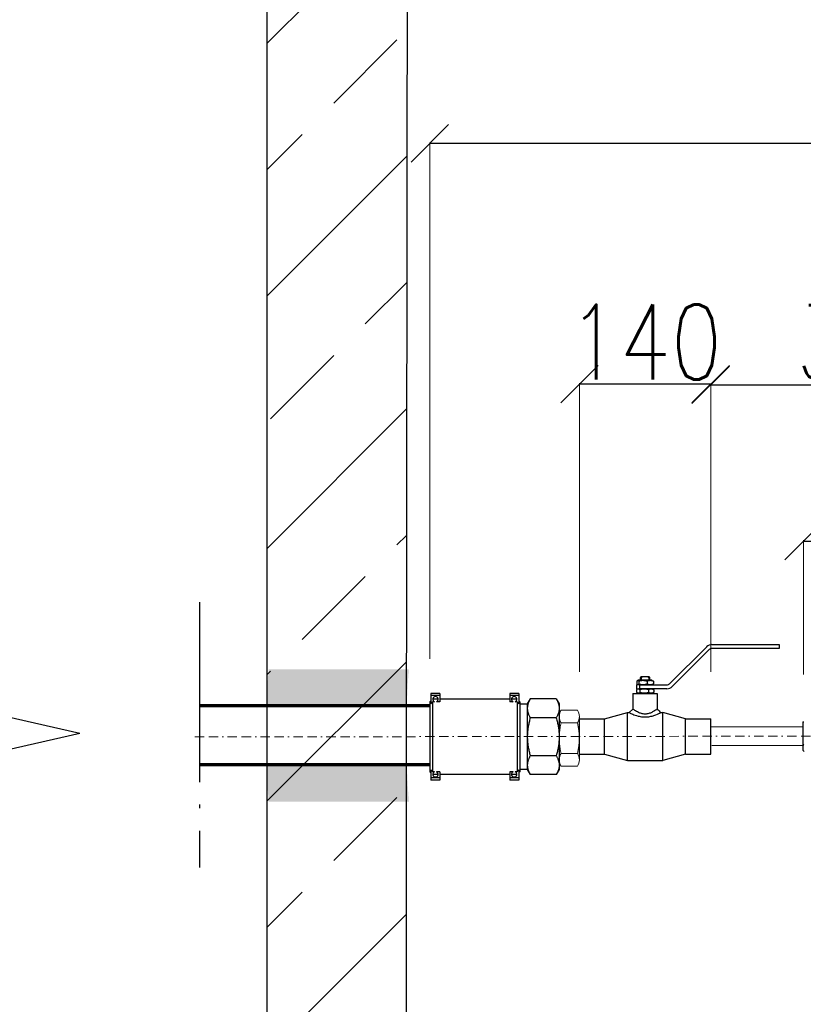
# Model space of a CAD drawing. Header units: millimetres. Extents: x 150273 to 195680, y -17536 to -5179.
# Tile 3 of 29: x 151813 to 152649, y -11132 to -10081. Entities that reach past the tile are written whole.
import ezdxf

# ---------------------------------------------------------------- set-up
doc = ezdxf.new("R2010")
doc.units = ezdxf.units.MM
for name, pattern in [('ACAD_ISO04W100', [30.5, 24, -3, 0.5, -3]), ('ACAD_ISO08W100', [36, 24, -3, 6, -3]), ('BORDER2', [0.875, 0.25, -0.125, 0.25, -0.125, 0, -0.125]), ('phl_thick', [0])]:
    doc.linetypes.add(name, pattern=pattern)
for name, color, linetype, lineweight in [('_tb_armatura', 3, 'Continuous', 30), ('_tb_wodociąg', 5, 'Continuous', 70), ('_tb_wymiar', 142, 'Continuous', 15), ('_tb_ściany', 7, 'Continuous', 30), ('Widoczne (ISO)', 7, 'Continuous', 25), ('łącznik', 2, 'Continuous', 35)]:
    doc.layers.add(name, color=color, linetype=linetype, lineweight=lineweight)
doc.layers.add('_TB_woda_Z', color=7, linetype='ACAD_ISO08W100', lineweight=30, true_color=0x003ffe)
doc.layers.add('projection', color=7, linetype='Continuous')
doc.styles.add('ROMANS', font='romans.shx', dxfattribs={"width": 0.8})
doc.styles.get("Standard").update_dxf_attribs({"font": 'times.ttf'})
doc.dimstyles.new('ISO-25', dxfattribs={"dimtxt": 70, "dimasz": 20, "dimexe": 1, "dimexo": 0.625, "dimgap": 20, "dimtad": 1, "dimdec": 0, "dimtxsty": 'Standard', "dimblk": 'ARCHTICK', "dimcen": 4, "dimclrd": 256, "dimclre": 256, "dimclrt": 256, "dimadec": 0, "dimazin": 0, "dimtfac": 1, "dimtdec": 0, "dimtmove": 0, "dimatfit": 3, "dimfxl": 1, "dimlwd": -1, "dimlwe": -1, "dimarcsym": 0})

# ---------------------------------------------------------------- blocks, each defined once
blk = doc.blocks.new('_Oblique')
at = {"layer": '_tb_ściany', "color": 0, "lineweight": -2}
blk.add_line((-0.5, -0.5), (0.5, 0.5), dxfattribs=at)
blk = doc.blocks.new('*D14')
at = {"layer": '_tb_wymiar', "lineweight": 15, "transparency": 16777216}
for p, q in [((150608.8, -10844.6), (150600, -10844.6)), ((152176.8, -11676.2), (150600, -11676.2))]:
    blk.add_line(p, q, dxfattribs=at)
at = {"layer": '_tb_wymiar', "lineweight": 25, "transparency": 16777216}
blk.add_line((150601, -10844.6), (150601, -11676.2), dxfattribs=at)
at = {"layer": 'Defpoints', "color": 0, "transparency": 16777216}
for p in [(150658.8, -10844.6), (150601, -11676.2), (152226.8, -11676.2)]:
    blk.add_point(p, dxfattribs=at)
at = {"layer": '_tb_wymiar', "lineweight": 25, "transparency": 16777216, "xscale": 40, "yscale": 40, "zscale": 40}
for p, rotation in [((150601, -10844.6), 90), ((150601, -11676.2), 270)]:
    blk.add_blockref('_Oblique', p, dxfattribs=dict(at, rotation=rotation))
at = {"layer": '_tb_wymiar', "lineweight": 20, "ltscale": 3, "transparency": 16777216, "insert": (150556, -11260.4), "char_height": 80, "attachment_point": 5, "rotation": 90, "style": 'ROMANS'}
blk.add_mtext('~800', dxfattribs=at)
blk = doc.blocks.new('_ArchTick')
at = {"layer": '_tb_armatura', "color": 0, "const_width": 0.15}
blk.add_lwpolyline([(-0.5, -0.5), (0.5, 0.5)], dxfattribs=at)
blk = doc.blocks.new('A$C6397367A')
at = {"layer": 'projection', "color": 7, "linetype": 'phl_thick'}
for p, q in [((0, 81.306831), (3.126074, 86.721351)), ((1.533461, 83.563526), (1.803418, 84.174335)), ((1.803418, 84.174335), (2.096972, 84.79446)), ((2.096972, 84.79446), (2.414767, 85.424934)), ((2.414767, 85.424934), (2.757529, 86.066852)), ((2.757529, 86.066852), (3.126074, 86.721351)), ((3.126074, 86.721351), (30.873926, 86.721351)), ((31.204906, 86.135135), (30.873926, 86.721351)), ((34, 81.306831), (30.873926, 86.721351)), ((31.515175, 85.559089), (31.204906, 86.135135)), ((31.805323, 84.992389), (31.515175, 85.559089)), ((32.075893, 84.434246), (31.805323, 84.992389)), ((32.327362, 83.883907), (32.075893, 84.434246)), ((42, 83.556831), (43.000011, 84.556842)), ((43, 92.613662), (52.669998, 92.613662)), ((43, 90.162532), (43, 92.613662)), ((43, 90.162532), (52.669998, 90.162532)), ((43, 81.492942), (43, 90.162532)), ((45.110806, 86.556831), (50.889217, 86.556831)), ((52.669998, 90.162532), (52.669998, 92.613662)), ((52.669998, 83.657367), (52.669998, 90.162532)), ((52.67001, 86.556831), (127.330009, 86.556831)), ((127.330002, 92.613662), (137, 92.613662)), ((127.330002, 83.657367), (127.330002, 92.613662)), ((127.330002, 90.162532), (137, 90.162532)), ((129.110809, 86.556831), (134.889221, 86.556831)), ((137, 81.492942), (137, 92.613662)), ((138, 83.556831), (137.000015, 84.55682)), ((0, 11.306831), (0, 81.306831)), ((0, 76.617719), (0.010772, 77.189195)), ((0.00961, 76.077942), (0, 76.617719)), ((0.038306, 75.539667), (0.00961, 76.077942)), ((0.010772, 77.189195), (0.042929, 77.759037)), ((0.085929, 75.002128), (0.038306, 75.539667)), ((0.042929, 77.759037), (0.09629, 78.328151)), ((0.152375, 74.464576), (0.085929, 75.002128)), ((0.09629, 78.328151), (0.170738, 78.89743)), ((0.237591, 73.926263), (0.152375, 74.464576)), ((0.170738, 78.89743), (0.266226, 79.467754)), ((0.341579, 73.386453), (0.237591, 73.926263)), ((0.266226, 79.467754), (0.382771, 80.040004)), ((0.382771, 80.040004), (0.520457, 80.615055)), ((0.520457, 80.615055), (0.67943, 81.193782)), ((0.67943, 81.193782), (0.859904, 81.777084)), ((0.859904, 81.777084), (1.062157, 82.365856)), ((1.062157, 82.365856), (1.286538, 82.961021)), ((1.286538, 82.961021), (1.533461, 83.563526)), ((32.560162, 83.340637), (32.327362, 83.883907)), ((32.774677, 82.803726), (32.560162, 83.340637)), ((32.971237, 82.272491), (32.774677, 82.803726)), ((33.150135, 81.746254), (32.971237, 82.272491)), ((33.311611, 81.224361), (33.150135, 81.746254)), ((33.45586, 80.706165), (33.311611, 81.224361)), ((33.58305, 80.191024), (33.45586, 80.706165)), ((33.693291, 79.678314), (33.58305, 80.191024)), ((33.58305, 73.044414), (33.693291, 73.557127)), ((33.786652, 79.1674), (33.693291, 79.678314)), ((33.693291, 73.557127), (33.786652, 74.06804)), ((33.863174, 78.657657), (33.786652, 79.1674)), ((33.786652, 74.06804), (33.863174, 74.577783)), ((33.922844, 78.148454), (33.863174, 78.657657)), ((33.863174, 74.577783), (33.922844, 75.086984)), ((33.965607, 77.63916), (33.922844, 78.148454)), ((33.922844, 75.086984), (33.965607, 75.596279)), ((33.991375, 77.129133), (33.965607, 77.63916)), ((33.965607, 75.596279), (33.991375, 76.106308)), ((34, 76.617719), (33.991375, 77.129133)), ((33.991375, 76.106308), (34, 76.617719)), ((34, 11.306831), (34, 81.306831)), ((34, 81.156829), (42, 81.156829)), ((42, 9.056831), (42, 83.556831)), ((43, 81.492942), (43.278473, 81.795463)), ((43.278473, 81.795463), (43.559315, 82.100166)), ((43.559315, 82.100166), (43.842552, 82.407074)), ((43.842552, 82.407074), (44.128212, 82.71622)), ((44.128212, 82.71622), (44.416325, 83.027629)), ((44.416325, 83.027629), (44.706909, 83.341335)), ((44.706909, 83.341335), (45, 83.657367)), ((45, 83.657367), (46.820873, 83.657367)), ((45, 8.956295), (45, 83.657367)), ((49.179127, 83.657367), (52.669998, 83.657367)), ((127.330002, 83.657367), (130.820877, 83.657367)), ((133.179123, 83.657367), (135, 83.657367)), ((135.293091, 83.341335), (135, 83.657367)), ((135, 8.956295), (135, 83.657367)), ((135.583679, 83.027629), (135.293091, 83.341335)), ((135.87178, 82.71622), (135.583679, 83.027629)), ((136.157455, 82.407074), (135.87178, 82.71622)), ((136.440689, 82.100166), (136.157455, 82.407074)), ((136.721527, 81.795463), (136.440689, 82.100166)), ((137, 81.492942), (136.721527, 81.795463)), ((138, 9.056831), (138, 83.556831)), ((0.464393, 72.844406), (0.341579, 73.386453)), ((0.606135, 72.299381), (0.464393, 72.844406)), ((0.766963, 71.750635), (0.606135, 72.299381)), ((0.947086, 71.19741), (0.766963, 71.750635)), ((1.146766, 70.638942), (0.947086, 71.19741)), ((1.366318, 70.074445), (1.146766, 70.638942)), ((1.606116, 69.50312), (1.366318, 70.074445)), ((1.866592, 68.924141), (1.606116, 69.50312)), ((2.148236, 68.33665), (1.866592, 68.924141)), ((1.924108, 61.939883), (2.194677, 63.056165)), ((2.451604, 67.739767), (2.148236, 68.33665)), ((2.194677, 63.056165), (2.484826, 64.189567)), ((2.777319, 67.132566), (2.451604, 67.739767)), ((2.484826, 64.189567), (2.795094, 65.341661)), ((3.126074, 66.514091), (2.777319, 67.132566)), ((2.795094, 65.341661), (3.126074, 66.514091)), ((3.126074, 66.514091), (30.873926, 66.514091)), ((30.873926, 66.514091), (31.204906, 67.100305)), ((31.204906, 65.341661), (30.873926, 66.514091)), ((31.204906, 67.100305), (31.515175, 67.676353)), ((31.515175, 64.189567), (31.204906, 65.341661)), ((31.515175, 67.676353), (31.805323, 68.243053)), ((31.805323, 63.056165), (31.515175, 64.189567)), ((31.805323, 68.243053), (32.075893, 68.801195)), ((32.075893, 61.939883), (31.805323, 63.056165)), ((32.075893, 68.801195), (32.327362, 69.351534)), ((32.327362, 69.351534), (32.560162, 69.894804)), ((32.560162, 69.894804), (32.774677, 70.431713)), ((32.774677, 70.431713), (32.971237, 70.962949)), ((32.971237, 70.962949), (33.150135, 71.489187)), ((33.150135, 71.489187), (33.311611, 72.011079)), ((33.311611, 72.011079), (33.45586, 72.529276)), ((33.45586, 72.529276), (33.58305, 73.044414)), ((0.306711, 52.428019), (0.41695, 53.453442)), ((0.41695, 53.453442), (0.544138, 54.483719)), ((0.544138, 54.483719), (0.688391, 55.520113)), ((0.688391, 55.520113), (0.849865, 56.5639)), ((0.849865, 56.5639), (1.028761, 57.616372)), ((1.028761, 57.616372), (1.225323, 58.678845)), ((1.225323, 58.678845), (1.439837, 59.752663)), ((1.439837, 59.752663), (1.672639, 60.839203)), ((1.672639, 60.839203), (1.924108, 61.939883)), ((32.327362, 60.839203), (32.075893, 61.939883)), ((32.560162, 59.752663), (32.327362, 60.839203)), ((32.774677, 58.678845), (32.560162, 59.752663)), ((32.971237, 57.616372), (32.774677, 58.678845)), ((33.150135, 56.5639), (32.971237, 57.616372)), ((33.311611, 55.520113), (33.150135, 56.5639)), ((33.45586, 54.483719), (33.311611, 55.520113)), ((33.58305, 53.453442), (33.45586, 54.483719)), ((33.693291, 52.428019), (33.58305, 53.453442)), ((0, 46.306831), (0.008627, 47.329656)), ((0.008627, 45.284006), (0, 46.306831)), ((0.008627, 47.329656), (0.034392, 48.349712)), ((0.034392, 44.26395), (0.008627, 45.284006)), ((0.034392, 48.349712), (0.077157, 49.368301)), ((0.077157, 43.245361), (0.034392, 44.26395)), ((0.077157, 49.368301), (0.136825, 50.386705)), ((0.136825, 42.226957), (0.077157, 43.245361)), ((0.136825, 50.386705), (0.213347, 51.406191)), ((0.213347, 41.207471), (0.136825, 42.226957)), ((0.213347, 51.406191), (0.306711, 52.428019)), ((33.786652, 51.406191), (33.693291, 52.428019)), ((33.863174, 50.386705), (33.786652, 51.406191)), ((33.786652, 41.207471), (33.863174, 42.226957)), ((33.922844, 49.368301), (33.863174, 50.386705)), ((33.863174, 42.226957), (33.922844, 43.245361)), ((33.965607, 48.349712), (33.922844, 49.368301)), ((33.922844, 43.245361), (33.965607, 44.26395)), ((33.991375, 47.329656), (33.965607, 48.349712)), ((33.965607, 44.26395), (33.991375, 45.284006)), ((34, 46.306831), (33.991375, 47.329656)), ((33.991375, 45.284006), (34, 46.306831)), ((0.306711, 40.185643), (0.213347, 41.207471)), ((0.41695, 39.16022), (0.306711, 40.185643)), ((0.544138, 38.129943), (0.41695, 39.16022)), ((0.688391, 37.093549), (0.544138, 38.129943)), ((0.849865, 36.049762), (0.688391, 37.093549)), ((1.028761, 34.99729), (0.849865, 36.049762)), ((1.225323, 33.934817), (1.028761, 34.99729)), ((1.439837, 32.860999), (1.225323, 33.934817)), ((1.672639, 31.774459), (1.439837, 32.860999)), ((1.924108, 30.673779), (1.672639, 31.774459)), ((32.075893, 30.673779), (32.327362, 31.774459)), ((32.327362, 31.774459), (32.560162, 32.860999)), ((32.560162, 32.860999), (32.774677, 33.934817)), ((32.774677, 33.934817), (32.971237, 34.99729)), ((32.971237, 34.99729), (33.150135, 36.049762)), ((33.150135, 36.049762), (33.311611, 37.093549)), ((33.311611, 37.093549), (33.45586, 38.129943)), ((33.45586, 38.129943), (33.58305, 39.16022)), ((33.58305, 39.16022), (33.693291, 40.185643)), ((33.693291, 40.185643), (33.786652, 41.207471)), ((0.688391, 20.602583), (0.849865, 21.124475)), ((0.849865, 21.124475), (1.028761, 21.650713)), ((1.028761, 21.650713), (1.225323, 22.181949)), ((1.225323, 22.181949), (1.439837, 22.718858)), ((1.439837, 22.718858), (1.672639, 23.262128)), ((1.672639, 23.262128), (1.924108, 23.812467)), ((2.194677, 29.557497), (1.924108, 30.673779)), ((1.924108, 23.812467), (2.194677, 24.370609)), ((2.484826, 28.424095), (2.194677, 29.557497)), ((2.194677, 24.370609), (2.484826, 24.937309)), ((2.795094, 27.272001), (2.484826, 28.424095)), ((2.484826, 24.937309), (2.795094, 25.513357)), ((3.126074, 26.099571), (2.795094, 27.272001)), ((2.795094, 25.513357), (3.126074, 26.099571)), ((3.126074, 26.099571), (30.873926, 26.099571)), ((30.873926, 26.099571), (31.204906, 27.272001)), ((31.222681, 25.481096), (30.873926, 26.099571)), ((31.204906, 27.272001), (31.515175, 28.424095)), ((31.548395, 24.873895), (31.222681, 25.481096)), ((31.515175, 28.424095), (31.805323, 29.557497)), ((31.851765, 24.277012), (31.548395, 24.873895)), ((31.805323, 29.557497), (32.075893, 30.673779)), ((32.133408, 23.689521), (31.851765, 24.277012)), ((32.393883, 23.110542), (32.133408, 23.689521)), ((32.633682, 22.539217), (32.393883, 23.110542)), ((32.853233, 21.97472), (32.633682, 22.539217)), ((33.052914, 21.416252), (32.853233, 21.97472)), ((33.233036, 20.863027), (33.052914, 21.416252)), ((0, 15.995943), (0.008627, 16.507354)), ((0.008627, 15.484529), (0, 15.995943)), ((3.126074, 5.892311), (0, 11.306831)), ((0.008627, 16.507354), (0.034392, 17.017383)), ((0.034392, 14.974502), (0.008627, 15.484529)), ((0.034392, 17.017383), (0.077157, 17.526678)), ((0.077157, 14.465208), (0.034392, 14.974502)), ((0.077157, 17.526678), (0.136825, 18.035879)), ((0.136825, 13.956005), (0.077157, 14.465208)), ((0.136825, 18.035879), (0.213347, 18.545622)), ((0.213347, 13.446262), (0.136825, 13.956005)), ((0.213347, 18.545622), (0.306711, 19.056535)), ((0.306711, 12.935348), (0.213347, 13.446262)), ((0.306711, 19.056535), (0.41695, 19.569248)), ((0.41695, 12.422638), (0.306711, 12.935348)), ((0.41695, 19.569248), (0.544138, 20.084386)), ((0.544138, 11.907497), (0.41695, 12.422638)), ((0.544138, 20.084386), (0.688391, 20.602583)), ((0.688391, 11.389301), (0.544138, 11.907497)), ((0.849865, 10.867408), (0.688391, 11.389301)), ((1.028761, 10.341171), (0.849865, 10.867408)), ((30.873926, 5.892311), (34, 11.306831)), ((32.937843, 10.247806), (33.140095, 10.836578)), ((33.140095, 10.836578), (33.320568, 11.41988)), ((33.393864, 20.314281), (33.233036, 20.863027)), ((33.320568, 11.41988), (33.479542, 11.998607)), ((33.535606, 19.769256), (33.393864, 20.314281)), ((33.479542, 11.998607), (33.617229, 12.573658)), ((33.658421, 19.227209), (33.535606, 19.769256)), ((33.617229, 12.573658), (33.733772, 13.145908)), ((33.762409, 18.687399), (33.658421, 19.227209)), ((33.733772, 13.145908), (33.829262, 13.716232)), ((33.847626, 18.149086), (33.762409, 18.687399)), ((33.829262, 13.716232), (33.903709, 14.285511)), ((33.91407, 17.611534), (33.847626, 18.149086)), ((33.903709, 14.285511), (33.957069, 14.854625)), ((33.961693, 17.073995), (33.91407, 17.611534)), ((33.957069, 14.854625), (33.989227, 15.424467)), ((33.990391, 16.53572), (33.961693, 17.073995)), ((33.989227, 15.424467), (34, 15.995943)), ((34, 15.995943), (33.990391, 16.53572)), ((34, 11.456833), (42, 11.456833)), ((43.278473, 10.818199), (43, 11.12072)), ((43, 0), (43, 11.12072)), ((43.559315, 10.513496), (43.278473, 10.818199)), ((43.842552, 10.206588), (43.559315, 10.513496)), ((136.157455, 10.206588), (136.440689, 10.513496)), ((136.440689, 10.513496), (136.721527, 10.818199)), ((136.721527, 10.818199), (137, 11.12072)), ((137, 2.45113), (137, 11.12072)), ((1.225323, 9.809936), (1.028761, 10.341171)), ((1.439837, 9.273025), (1.225323, 9.809936)), ((1.672639, 8.729755), (1.439837, 9.273025)), ((1.924108, 8.179416), (1.672639, 8.729755)), ((2.194677, 7.621273), (1.924108, 8.179416)), ((2.484826, 7.054573), (2.194677, 7.621273)), ((2.795094, 6.478527), (2.484826, 7.054573)), ((3.126074, 5.892311), (2.795094, 6.478527)), ((3.126074, 5.892311), (30.873926, 5.892311)), ((30.873926, 5.892311), (31.242472, 6.54681)), ((31.242472, 6.54681), (31.585234, 7.188728)), ((31.585234, 7.188728), (31.903028, 7.819202)), ((31.903028, 7.819202), (32.196583, 8.439327)), ((32.196583, 8.439327), (32.466537, 9.050136)), ((32.466537, 9.050136), (32.713463, 9.652641)), ((32.713463, 9.652641), (32.937843, 10.247806)), ((43.000011, 8.05682), (42, 9.056831)), ((43, 2.45113), (52.669998, 2.45113)), ((43, 0), (52.669998, 0)), ((44.128212, 9.897442), (43.842552, 10.206588)), ((44.416325, 9.586033), (44.128212, 9.897442)), ((44.706909, 9.272327), (44.416325, 9.586033)), ((45, 8.956295), (44.706909, 9.272327)), ((45, 8.956295), (46.820873, 8.956295)), ((45.110809, 6.056831), (50.889214, 6.056831)), ((49.179127, 8.956295), (52.669998, 8.956295)), ((52.669998, 0), (52.669998, 8.956295)), ((52.67001, 6.056831), (127.330009, 6.056831)), ((127.330002, 8.956295), (130.820877, 8.956295)), ((127.330002, 2.45113), (127.330002, 8.956295)), ((127.330002, 2.45113), (137, 2.45113)), ((127.330002, 0), (127.330002, 2.45113)), ((127.330002, 0), (137, 0)), ((127.330002, 0), (137, 0)), ((129.110809, 6.056831), (134.889221, 6.056831)), ((133.179123, 8.956295), (135, 8.956295)), ((135, 8.956295), (135.293091, 9.272327)), ((135.293091, 9.272327), (135.583679, 9.586033)), ((135.583679, 9.586033), (135.87178, 9.897442)), ((135.87178, 9.897442), (136.157455, 10.206588)), ((137, 0), (137, 2.45113)), ((137.000015, 8.056842), (138, 9.056831))]:
    blk.add_line(p, q, dxfattribs=at)
for centre, start, end in [((48, 86.306831), 293.991147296, 246.008852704), ((132, 86.306831), 293.99107844, 246.00892156), ((48, 6.306831), 113.991147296, 66.008852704), ((132, 6.306831), 113.99107844, 66.00892156)]:
    blk.add_arc(centre, 2.9, start, end, dxfattribs=at)
blk = doc.blocks.new('A$C63907B3A')
at = {"layer": 'łącznik', "lineweight": 20}
for p, q in [((19.5, 55), (2.1, 55)), ((0, 1), (0, 48.1)), ((21.6, 1.4), (21.6, 48.6)), ((2.1, 41.3), (19.5, 41.3)), ((2.1, 8.8), (19.5, 8.8)), ((2.1, -5), (19.5, -5))]:
    blk.add_line(p, q, dxfattribs=at)
for centre, radius, start, end in [((12.2, 48.1), 12.2, 145.5615, 214.4385), ((9.5, 48.1), 12.1, 325.43, 34.57), ((63, 25), 63, 165.0597, 194.9403), ((-41.4, 25), 63, 345.0597, 14.9403), ((12.2, 1.9), 12.2, 145.5615, 214.4385), ((9.5, 1.9), 12.1, 325.43, 34.57)]:
    blk.add_arc(centre, radius, start, end, dxfattribs=at)
blk = doc.blocks.new('A$C655DC0CE')
at = {"color": 7, "linetype": 'Continuous'}
for p, q in [((190.4, 52.3), (190.3, 52.4)), ((190.4, 21.5), (190.4, 52.3)), ((190.4, 21.5), (189.5, 20.6))]:
    blk.add_line(p, q, dxfattribs=at)
blk.add_arc((398, 41), 208, 183.4831, 183.899, dxfattribs=at)
at = {"color": 9, "linetype": 'Continuous'}
for points, start_tangent, end_tangent in [([(190.4, 28.4), (190.3, 31.2), (190.3, 34.3), (190.2, 37.5), (190.1, 40.6), (190, 43.6), (190, 46.3), (189.9, 48.6), (189.8, 50.4), (189.7, 51.6), (189.6, 52.2), (189.6, 52.2)], (-0.685948, 23.790143), (-16.431263, -13.926707)), ([(190.4, 49.3), (190.4, 50.3)], (-0.041965, 1.027335), (-0.052012, 1.031006))]:
    blk.add_spline(points, degree=3, dxfattribs=dict(at, start_tangent=start_tangent, end_tangent=end_tangent))
at = {"color": 7, "linetype": 'Continuous', "start_tangent": (-0.05673, 1.809178), "end_tangent": (0.139837, 1.985211)}
blk.add_spline([(190.4, 50.4), (190.4, 51.5), (190.3, 52.2)], degree=3, dxfattribs=at)
blk = doc.blocks.new('A$C0D0760F2')
at = {"linetype": 'ByBlock', "ltscale": 8}
for points in [[(141.4, 139), (44.4, 161), (44.4, 139)], [(44.4, 139), (-369, 139)], [(141.4, 139), (44.4, 116.9), (44.4, 139)]]:
    blk.add_lwpolyline(points, dxfattribs=at)
blk = doc.blocks.new('*D46')
at = {"layer": '_tb_wymiar', "lineweight": 15, "transparency": 16777216}
for p, q in [((152550.2, -10776.8), (152550.2, -10469.7)), ((152897.1, -10776.8), (152897.1, -10469.7))]:
    blk.add_line(p, q, dxfattribs=at)
at = {"layer": '_tb_wymiar', "lineweight": 25, "transparency": 16777216}
blk.add_line((152550.2, -10470.7), (152897.1, -10470.7), dxfattribs=at)
at = {"layer": 'Defpoints', "color": 0, "transparency": 16777216}
for p in [(152897.1, -10470.7), (152550.2, -10826.8), (152897.1, -10826.8)]:
    blk.add_point(p, dxfattribs=at)
at = {"layer": '_tb_wymiar', "lineweight": 25, "transparency": 16777216, "xscale": 40, "yscale": 40, "zscale": 40, "rotation": 180}
blk.add_blockref('_Oblique', (152550.2, -10470.7), dxfattribs=at)
at = {"layer": '_tb_wymiar', "lineweight": 25, "transparency": 16777216, "xscale": 40, "yscale": 40, "zscale": 40}
blk.add_blockref('_Oblique', (152897.1, -10470.7), dxfattribs=at)
at = {"layer": '_tb_wymiar', "lineweight": 20, "ltscale": 3, "transparency": 16777216, "insert": (152723.6, -10425.7), "char_height": 80, "attachment_point": 5, "style": 'ROMANS'}
blk.add_mtext('350', dxfattribs=at)
blk = doc.blocks.new('*D47')
at = {"layer": '_tb_wymiar', "lineweight": 15, "transparency": 16777216}
for p, q in [((152649.1, -10779.8), (152649.1, -10636.4)), ((152838.5, -10786.1), (152838.5, -10636.4))]:
    blk.add_line(p, q, dxfattribs=at)
at = {"layer": '_tb_wymiar', "lineweight": 25, "transparency": 16777216}
blk.add_line((152649.1, -10637.4), (152838.5, -10637.4), dxfattribs=at)
at = {"layer": 'Defpoints', "color": 0, "transparency": 16777216}
for p in [(152838.5, -10637.4), (152649.1, -10829.8), (152838.5, -10836.1)]:
    blk.add_point(p, dxfattribs=at)
at = {"layer": '_tb_wymiar', "lineweight": 25, "transparency": 16777216, "xscale": 40, "yscale": 40, "zscale": 40, "rotation": 180}
blk.add_blockref('_Oblique', (152649.1, -10637.4), dxfattribs=at)
at = {"layer": '_tb_wymiar', "lineweight": 25, "transparency": 16777216, "xscale": 40, "yscale": 40, "zscale": 40}
blk.add_blockref('_Oblique', (152838.5, -10637.4), dxfattribs=at)
at = {"layer": '_tb_wymiar', "lineweight": 20, "ltscale": 3, "transparency": 16777216, "insert": (152743.8, -10592.4), "char_height": 80, "attachment_point": 5, "style": 'ROMANS'}
blk.add_mtext('190', dxfattribs=at)
blk = doc.blocks.new('*D48')
at = {"layer": '_tb_wymiar', "lineweight": 15, "transparency": 16777216}
for p, q in [((152250.6, -10763.1), (152250.6, -10212)), ((153399.7, -10761.6), (153399.7, -10212))]:
    blk.add_line(p, q, dxfattribs=at)
at = {"layer": '_tb_wymiar', "lineweight": 25, "transparency": 16777216}
blk.add_line((152250.6, -10213), (153399.7, -10213), dxfattribs=at)
at = {"layer": 'Defpoints', "color": 0, "transparency": 16777216}
for p in [(153399.7, -10213), (152250.6, -10813.1), (153399.7, -10811.6)]:
    blk.add_point(p, dxfattribs=at)
at = {"layer": '_tb_wymiar', "lineweight": 25, "transparency": 16777216, "xscale": 40, "yscale": 40, "zscale": 40, "rotation": 180}
blk.add_blockref('_Oblique', (152250.6, -10213), dxfattribs=at)
at = {"layer": '_tb_wymiar', "lineweight": 25, "transparency": 16777216, "xscale": 40, "yscale": 40, "zscale": 40}
blk.add_blockref('_Oblique', (153399.7, -10213), dxfattribs=at)
at = {"layer": '_tb_wymiar', "lineweight": 20, "ltscale": 3, "transparency": 16777216, "insert": (152825.2, -10168), "char_height": 80, "attachment_point": 5, "style": 'ROMANS'}
blk.add_mtext('1150', dxfattribs=at)
blk = doc.blocks.new('A$C655DC540')
at = {"layer": 'Widoczne (ISO)'}
for p, q in [((96.2, 81.7), (135.7, 121.2)), ((138.5, 118.3), (99, 78.8)), ((141.3, 123.5), (203, 123.5)), ((203, 119.5), (141.3, 119.5)), ((203, 123.5), (213, 123.5)), ((213, 119.5), (203, 119.5)), ((213, 123.5), (213, 119.5)), ((61.1, 84.4), (61.1, 81.6)), ((62.7, 85.5), (61.8, 85)), ((77.3, 85.5), (62.7, 85.5)), ((63.3, 84.4), (63.3, 81.6)), ((66, 89.5), (65, 88.5)), ((66.1, 88.5), (65, 88.5)), ((65, 85.5), (65, 88.5)), ((66, 89.5), (67.5, 89.5)), ((66.1, 85.5), (66.1, 88.5)), ((67.5, 89.5), (72.5, 89.5)), ((72.2, 84.4), (72.2, 81.6)), ((72.5, 89.5), (74, 89.5)), ((75, 88.5), (73.9, 88.5)), ((73.9, 88.5), (73.9, 85.5)), ((74, 89.5), (75, 88.5)), ((75, 85.5), (75, 88.5)), ((77.3, 85.5), (78.2, 85)), ((78.9, 84.4), (78.9, 81.6)), ((60.8, 75.4), (60.8, 72.6)), ((64, 80.5), (61, 80.5)), ((61, 80.5), (61, 76.5)), ((61, 76.5), (64, 76.5)), ((62.7, 76.5), (61.3, 75.7)), ((62.7, 80.5), (61.8, 81)), ((64, 80.5), (64, 76.5)), ((64, 80.5), (93.3, 80.5)), ((93.3, 76.5), (64, 76.5)), ((64.5, 75.4), (64.5, 72.6)), ((73.7, 75.4), (73.7, 72.6)), ((77.3, 80.5), (78.2, 81)), ((77.3, 76.5), (78.7, 75.7)), ((79.2, 75.4), (79.2, 72.6)), ((57, 71.5), (83, 71.5)), ((57, 71.5), (57, 54.8)), ((62.7, 71.5), (61.3, 72.3)), ((77.3, 71.5), (78.7, 72.3)), ((83, 71.5), (83, 54.8)), ((53.2, 51), (57, 54.8)), ((0, 6.5), (0, 44.5)), ((0, 44.5), (26.8, 44.5)), ((26.8, 44.5), (51.1, 51)), ((26.8, 6.5), (26.8, 44.5)), ((51.1, 0), (51.1, 51)), ((51.1, 51), (53.2, 51)), ((86.8, 51), (89, 51)), ((89, 0), (89, 51)), ((113.2, 44.5), (89, 51)), ((113.2, 6.5), (113.2, 44.5)), ((113.2, 44.5), (140, 44.5)), ((140, 6.5), (140, 44.5)), ((0, 6.5), (26.8, 6.5)), ((26.8, 6.5), (51.1, 0)), ((51.1, 0), (89, 0)), ((113.2, 6.5), (89, 0)), ((113.2, 6.5), (140, 6.5))]:
    blk.add_line(p, q, dxfattribs=at)
for centre, radius, start, end in [((141.3, 115.5), 8, 90, 135), ((141.3, 115.5), 4, 90, 135), ((93.3, 84.5), 4, 270, 315), ((93.3, 84.5), 8, 270, 315)]:
    blk.add_arc(centre, radius, start, end, dxfattribs=at)
for points, weights in [([(63.3, 84.4), (62.2, 85.7), (61.1, 84.4)], [1, 1.15470053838, 1]), ([(72.2, 84.4), (67.7, 85.7), (63.3, 84.4)], [1, 1.15470053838, 1]), ([(66.1, 88.5), (66.9, 89.1), (67.5, 89.5)], [1, 1.01243520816, 1]), ([(78.9, 84.4), (75.5, 85.7), (72.2, 84.4)], [1, 1.15470053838, 1]), ([(72.5, 89.5), (73.1, 89.1), (73.9, 88.5)], [1, 1.01243520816, 1]), ([(78.2, 85), (78.5, 84.8), (78.9, 84.4)], [1.06226036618, 1.04318584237, 1]), ([(64.5, 75.4), (62.7, 76.7), (60.8, 75.4)], [1, 1.15470053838, 1]), ([(61.1, 81.6), (62.2, 80.3), (63.3, 81.6)], [1, 1.15470053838, 1]), ([(63.3, 81.6), (67.7, 80.3), (72.2, 81.6)], [1, 1.15470053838, 1]), ([(73.7, 75.4), (69.1, 76.7), (64.5, 75.4)], [1, 1.15470053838, 1]), ([(72.2, 81.6), (75.5, 80.3), (78.9, 81.6)], [1, 1.15470053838, 1]), ([(79.2, 75.4), (76.4, 76.7), (73.7, 75.4)], [1, 1.15470053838, 1]), ([(78.9, 81.6), (78.5, 81.2), (78.2, 81)], [1, 1.04318584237, 1.06226036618]), ([(78.7, 75.7), (79, 75.5), (79.2, 75.4)], [1.02999118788, 1.01682558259, 1]), ([(60.8, 72.6), (62.7, 71.3), (64.5, 72.6)], [1, 1.15470053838, 1]), ([(64.5, 72.6), (69.1, 71.3), (73.7, 72.6)], [1, 1.15470053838, 1]), ([(73.7, 72.6), (76.4, 71.3), (79.2, 72.6)], [1, 1.15470053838, 1]), ([(79.2, 72.6), (79, 72.5), (78.7, 72.3)], [1, 1.01682558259, 1.02999118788])]:
    blk.add_rational_spline(points, weights, degree=2, dxfattribs=at)
for points, knots in [([(83, 54.8), (83, 54.8), (82.9, 54.7), (82.7, 54.5), (82.1, 54.1), (80.7, 53.1), (78.8, 52), (77.9, 51.5), (76.8, 51), (75.7, 50.5), (74.5, 50.1), (73.3, 49.8), (72, 49.6), (70.7, 49.4), (69.3, 49.4), (68, 49.6), (66.7, 49.8), (65.5, 50.1), (64.3, 50.5), (62.6, 51.2), (61.1, 52.1), (59.9, 52.8), (58.7, 53.6), (57.8, 54.2), (57.3, 54.5), (57.1, 54.7), (57, 54.8), (57, 54.8)], [0.2500223, 0.2500223, 0.2500223, 0.2500223, 0.2857143, 0.2857143, 0.2857143, 0.3809525, 0.3809525, 0.3809525, 0.4285715, 0.4285715, 0.4285715, 0.4761906, 0.4761906, 0.4761906, 0.5238096, 0.5238096, 0.5238096, 0.5714287, 0.5714287, 0.5714287, 0.6428573, 0.6428573, 0.6428573, 0.7142859, 0.7142859, 0.7142859, 0.7499556, 0.7499556, 0.7499556, 0.7499556]), ([(53.2, 51), (53.2, 51), (53.3, 50.9), (53.6, 50.8), (54.2, 50.5), (55.3, 49.9), (56.9, 49.3), (58.4, 48.6), (60.4, 47.9), (62.6, 47.3), (64.1, 46.9), (65.7, 46.6), (67.4, 46.5), (69.1, 46.3), (70.9, 46.3), (72.6, 46.5), (74.3, 46.6), (75.9, 46.9), (77.4, 47.3), (78.9, 47.7), (80.2, 48.2), (81.4, 48.6), (83.9, 49.5), (85.6, 50.4), (86.4, 50.8), (86.7, 50.9), (86.8, 51), (86.8, 51)], [0.2500437, 0.2500437, 0.2500437, 0.2500437, 0.2857141, 0.2857141, 0.2857141, 0.3571427, 0.3571427, 0.3571427, 0.4285713, 0.4285713, 0.4285713, 0.4761904, 0.4761904, 0.4761904, 0.5238094, 0.5238094, 0.5238094, 0.5714285, 0.5714285, 0.5714285, 0.6190475, 0.6190475, 0.6190475, 0.7142857, 0.7142857, 0.7142857, 0.750011, 0.750011, 0.750011, 0.750011])]:
    blk.add_open_spline(points, degree=3, knots=knots, dxfattribs=at)
blk.add_open_spline([(83, 54.8), (84.3, 53.5), (85.6, 52.3), (86.8, 51)], degree=3, dxfattribs=at)
blk = doc.blocks.new('*D52')
at = {"layer": '_tb_wymiar', "lineweight": 15, "transparency": 16777216}
for p, q in [((152410.2, -10776.8), (152410.2, -10469)), ((152550.2, -10519.7), (152550.2, -10471))]:
    blk.add_line(p, q, dxfattribs=at)
at = {"layer": '_tb_wymiar', "lineweight": 25, "transparency": 16777216}
blk.add_line((152550.2, -10470), (152410.2, -10470), dxfattribs=at)
at = {"layer": 'Defpoints', "color": 0, "transparency": 16777216}
for p in [(152410.2, -10470), (152550.2, -10469.7), (152410.2, -10826.8)]:
    blk.add_point(p, dxfattribs=at)
at = {"layer": '_tb_wymiar', "lineweight": 25, "transparency": 16777216, "xscale": 40, "yscale": 40, "zscale": 40, "rotation": 180}
blk.add_blockref('_Oblique', (152410.2, -10470), dxfattribs=at)
at = {"layer": '_tb_wymiar', "lineweight": 25, "transparency": 16777216, "xscale": 40, "yscale": 40, "zscale": 40}
blk.add_blockref('_Oblique', (152550.2, -10470), dxfattribs=at)
at = {"layer": '_tb_wymiar', "lineweight": 20, "ltscale": 3, "transparency": 16777216, "insert": (152480.2, -10425), "char_height": 80, "attachment_point": 5, "style": 'ROMANS'}
blk.add_mtext('140', dxfattribs=at)

msp = doc.modelspace()

# ---------------------------------------------------------------- hatches: boundary and pattern name
at = {"layer": '_tb_armatura', "lineweight": 20, "ltscale": 3}
h = msp.add_hatch(dxfattribs=at)
h.set_pattern_fill('ANSI33', color=252, scale=30, style=0)
h.paths.add_polyline_path([(152225.4, -10910.9), (152226.8, -9676.5), (152530.8, -9676.5), (152530.8, -9676.5), (152530.8, -9526.5), (152530.8, -9526.5), (152076.8, -9526.5), (152076.8, -10750.3), (152076.8, -11826.2), (152076.8, -11826.2), (152519.6, -11826.2), (152519.6, -11826.2), (152639.4, -11676.2), (152225.5, -11676.2)])
h.paths.add_polyline_path([(153121, -9676.5), (153426.8, -9676.5), (153426.8, -10785.9), (153478, -10786.1), (153478, -10759.1), (153510.6, -10759.1), (153510.6, -10786.1), (153573.9, -10786.2), (153573.9, -10824.8), (153576.8, -10824.8), (153576.8, -10821.6), (153576.8, -9526.5), (153121, -9526.5), (153121, -9526.5), (153121, -9676.5)])
h.paths.add_polyline_path([(153426.8, -10904.3), (153426.8, -11676.2), (153426.8, -11676.2), (153576.8, -11676.2), (153576.8, -11676.2), (153576.8, -10864.9), (153573.9, -10864.9), (153573.9, -10864.9), (153573.9, -10904), (153510.6, -10904.1), (153510.6, -10931.1), (153478, -10931.1), (153478, -10904.1)])
h.paths.add_polyline_path([(153576.8, -11826.2), (153576.8, -11676.2), (153576.8, -11676.2), (153326.8, -11676.2), (153326.8, -11676.2), (153326.8, -11826.2), (153326.8, -11826.2), (153576.8, -11826.2)])
h.paths.add_polyline_path([(152519.6, -11826.2), (152834.2, -11826.2), (152834.2, -11826.2), (152834.2, -11676.2), (152639.4, -11676.2), (152519.6, -11826.2)])
h.paths.add_polyline_path([(152985.9, -11826.2), (152985.9, -11676.2), (152985.9, -11676.2), (152834.2, -11676.2), (152834.2, -11826.2), (152834.2, -11826.2), (152985.9, -11826.2)])
at = {"layer": '_tb_armatura', "ltscale": 3}
h = msp.add_hatch(color=256, dxfattribs=at)
h.paths.add_polyline_path([(152228.2, -10774.2), (152078.8, -10774.2, 0.012978), (152076.2, -10813.1), (152226, -10813.1, -0.010807)])
h.paths.add_polyline_path([(152228.3, -10915.2, -0.010873), (152226, -10876.1), (152076.2, -10876.1, 0.013057), (152078.8, -10915.2)])

# ---------------------------------------------------------------- linework, layer by layer
at = {"linetype": 'ACAD_ISO04W100', "ltscale": 8}
msp.add_line((152004.8, -10702.4), (152004.8, -10985.6), dxfattribs=at)
at = {"color": 252, "lineweight": 30, "ltscale": 3}
for points in [[(153576.8, -10821.6), (153576.8, -9526.5), (152076.8, -9526.5), (152076.8, -10750.3)], [(153426.8, -11676.2), (153426.8, -9676.5), (152226.8, -9676.5), (152225.4, -10910.9)]]:
    msp.add_lwpolyline(points, dxfattribs=at)
for points in [[(152076.8, -10750.3), (152076.8, -11826.2), (153576.8, -11826.2), (153576.8, -10821.6)], [(152225.4, -10910.9), (152225.5, -11676.2), (153576.8, -11676.2)]]:
    msp.add_lwpolyline(points)
at = {"layer": '_TB_woda_Z', "color": 7, "linetype": 'ByBlock', "lineweight": 20}
for p, q in [((152550.2, -10835.4), (152649, -10835.4)), ((152551.5, -10855.4), (152649, -10855.4))]:
    msp.add_line(p, q, dxfattribs=at)
at = {"layer": '_TB_woda_Z', "linetype": 'BORDER2', "lineweight": 15, "ltscale": 40}
msp.add_line((151999.8, -10846.3), (153785.3, -10844), dxfattribs=at)
msp.add_line((151999.8, -10846.3), (153785.3, -10844), dxfattribs=at)
at = {"layer": '_tb_wodociąg'}
for points in [[(152250.6, -10813.1), (152004.8, -10813.1)], [(152250.6, -10876.1), (152004.8, -10876.1)]]:
    msp.add_lwpolyline(points, dxfattribs=at)

# ---------------------------------------------------------------- block references
msp.add_blockref('A$C0D0760F2', (151735.8, -10981.6))
at = {"layer": '_tb_armatura', "ltscale": 3}
msp.add_blockref('A$C655DC540', (152410.2, -10871.3), dxfattribs=at)
at = {"layer": '_tb_armatura', "ltscale": 3, "xscale": -1}
msp.add_blockref('A$C655DC0CE', (152839.4, -10882.3), dxfattribs=at)
at = {"layer": '_tb_armatura', "ltscale": 3, "rotation": 180}
msp.add_blockref('A$C6397367A', (152388.6, -10799.8), dxfattribs=at)
at = {"layer": '_tb_armatura', "lineweight": 20, "ltscale": 3}
msp.add_blockref('A$C63907B3A', (152388.6, -10872.6), dxfattribs=at)

# ---------------------------------------------------------------- dimensions: what is measured, and where the dimension line sits
at = {"layer": '_tb_wymiar', "lineweight": 20}
for base, p1, p2, picture, middle in [((153399.7, -10213), (152250.6, -10813.1), (153399.7, -10811.6), '*D48', (152825.2, -10168)), ((152897.1, -10470.7), (152550.2, -10826.8), (152897.1, -10826.8), '*D46', (152723.6, -10425.7)), ((152838.5, -10637.4), (152649.1, -10829.8), (152838.5, -10836.1), '*D47', (152743.8, -10592.4))]:
    dim = msp.add_linear_dim(base=base, p1=p1, p2=p2, dimstyle='ISO-25', override={"dimtxt": 80, "dimasz": 40, "dimexo": 50, "dimgap": 5, "dimrnd": 10, "dimtxsty": 'ROMANS', "dimblk1": 'Oblique', "dimblk2": 'Oblique', "dimsah": 1, "dimlwd": 25, "dimlwe": 15}, dxfattribs=at)
    dim.commit()
    dim.dimension.update_dxf_attribs({"geometry": picture, "text_midpoint": middle})
dim = msp.add_linear_dim(base=(152410.2, -10470), p1=(152550.2, -10469.7), p2=(152410.2, -10826.8), dimstyle='ISO-25', override={"dimtxt": 80, "dimasz": 40, "dimexo": 50, "dimgap": 5, "dimrnd": 10, "dimtxsty": 'ROMANS', "dimblk1": 'Oblique', "dimblk2": 'Oblique', "dimsah": 1, "dimlwd": 25, "dimlwe": 15}, dxfattribs=at)
dim.commit()
dim.dimension.update_dxf_attribs({"geometry": '*D52', "text_midpoint": (152480.2, -10470), "dimtype": 160})
dim = msp.add_linear_dim(base=(150601, -11676.2), p1=(150658.8, -10844.6), p2=(152226.8, -11676.2), angle=90, text='~800', dimstyle='ISO-25', override={"dimtxt": 80, "dimasz": 40, "dimexo": 50, "dimgap": 5, "dimtxsty": 'ROMANS', "dimblk1": 'Oblique', "dimblk2": 'Oblique', "dimsah": 1, "dimlwd": 25, "dimlwe": 15}, dxfattribs=at)
dim.commit()
dim.dimension.update_dxf_attribs({"geometry": '*D14', "text_midpoint": (150556, -11260.4)})

doc.saveas('drawing.dxf')
